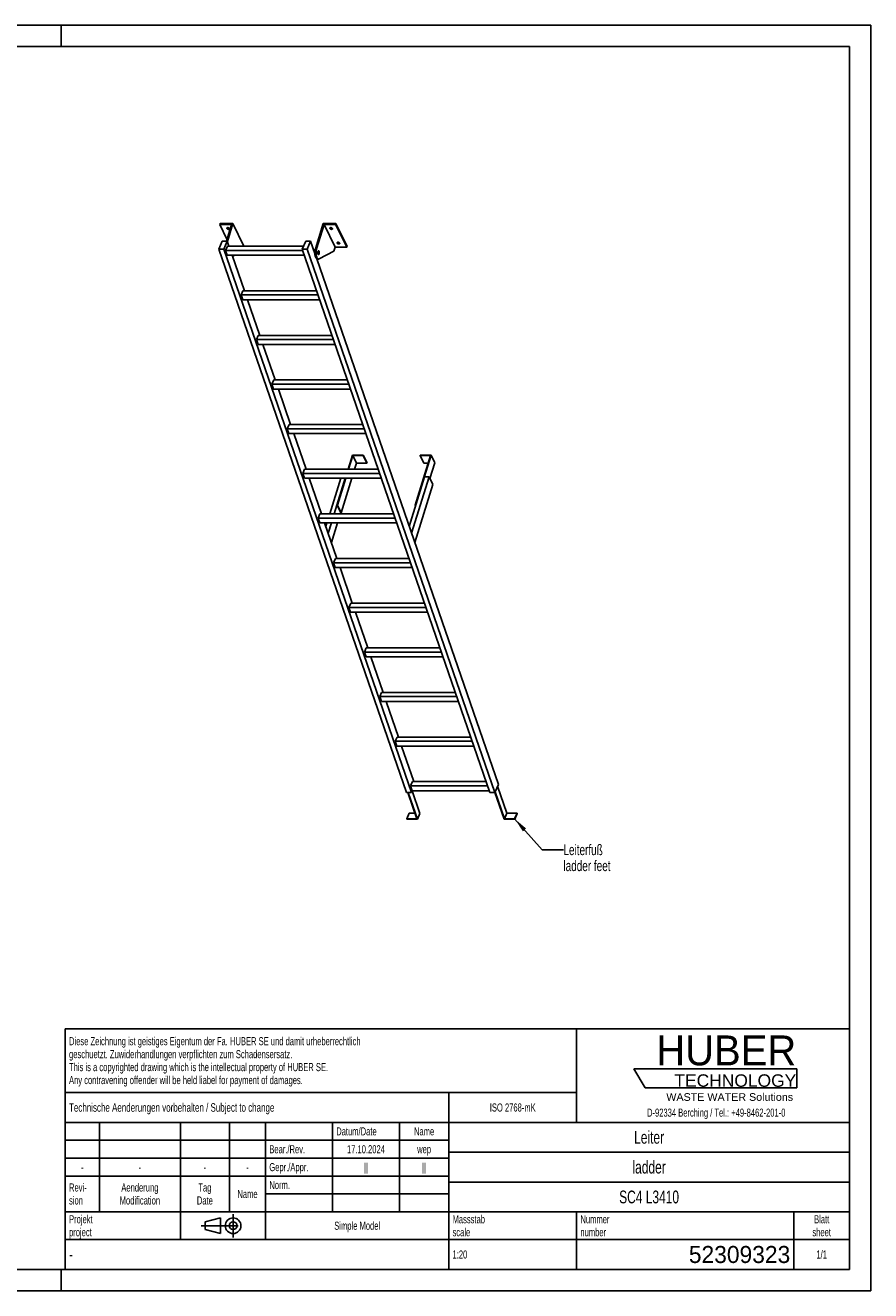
# Model space of a CAD drawing. Header units: millimetres. Extents: x 0 to 8400, y 0 to 5940.
# Tile 2 of 2: x 4432 to 8400, y 0 to 5940. Entities that reach past the tile are written whole.
import ezdxf

# ---------------------------------------------------------------- set-up
doc = ezdxf.new("R2010")
doc.units = ezdxf.units.MM
doc.header["$LTSCALE"] = 462
doc.linetypes.add('CENTER', pattern=[0.6, 0.375, -0.075, 0.075, -0.075])
doc.layers.get('0').update_dxf_attribs({"linetype": 'CONTINUOUS'})
for name, color, linetype in [('005_AXIS', 7, 'CONTINUOUS'), ('053_NOTES', 7, 'CONTINUOUS'), ('HUBER_Logo_BL1', 7, 'CONTINUOUS')]:
    doc.layers.add(name, color=color, linetype=linetype)
doc.styles.get("Standard").update_dxf_attribs({"font": 'txt', "width": 0.7})
doc.styles.add('TEXTSTYLE_2', font='txt')
doc.styles.add('TEXTSTYLE_3', font='arial.ttf')
doc.styles.add('TEXTSTYLE_5', font='txt', dxfattribs={"width": 0.8})
doc.styles.add('TEXTSTYLE_6', font='txt')
doc.dimstyles.get("Standard").update_dxf_attribs({"dimtxt": 50, "dimasz": 70, "dimexe": 2, "dimexo": 1, "dimtad": 1, "dimtxsty": 'Standard', "dimblk": '_FILLED', "dimblk1": '_FILLED', "dimblk2": '_FILLED', "dimcen": 0.09, "dimazin": 2, "dimtol": 1, "dimtp": 0.01, "dimtm": 0.01, "dimtfac": 1, "dimtofl": 0, "dimtmove": 0, "dimatfit": 3, "dimldrblk": '_FILLED', "dimfxl": 1, "dimtolj": 1, "dimarcsym": 0})

# ---------------------------------------------------------------- blocks, each defined once
blk = doc.blocks.new('HUBER_LOGO_BL1', base_point=(7675, 1007.5))
at = {"layer": 'HUBER_Logo_BL1', "color": 5, "linetype": 'Continuous'}
for p, q in [((8052.9, 1042), (7287.9, 1042)), ((7287.9, 1042), (7341.9, 952)), ((8052.9, 1042), (8052.9, 952)), ((7341.9, 952), (8052.9, 952))]:
    blk.add_line(p, q, dxfattribs=at)
at = {"layer": 'HUBER_Logo_BL1', "color": 2, "linetype": 'Continuous', "attachment_point": 3, "line_spacing_factor": 0.78}
for s, insert, char_height, width, style in [('HUBER\\P\\fArial;\\H58.5;TECHNOLOGY ', (8050.7, 1198.2), 140.4, 775.343, 'TEXTSTYLE_2'), ('WASTE WATER Solutions', (8036, 927.2), 36, 594.067, 'TEXTSTYLE_3')]:
    blk.add_mtext(s, dxfattribs=dict(at, insert=insert, char_height=char_height, width=width, style=style))
at = {"layer": 'HUBER_Logo_BL1', "color": 2, "linetype": 'Continuous', "insert": (7675, 854.8), "char_height": 38, "width": 1621.786, "attachment_point": 2, "line_spacing_factor": 0.96}
blk.add_mtext('D-92334 Berching / Tel.: +49-8462-201-0', dxfattribs=at)
blk = doc.blocks.new('PROJEKTIONSMETHODE_1_BL2', base_point=(5360, 305))
at = {"color": 2, "linetype": 'CENTER'}
for p, q in [((5407.7, 360), (5407.7, 250)), ((5257.3, 305), (5462.7, 305))]:
    blk.add_line(p, q, dxfattribs=at)
at = {"color": 2, "linetype": 'Continuous'}
for p, q in [((5275.7, 323.3), (5349, 341.7)), ((5275.7, 286.7), (5275.7, 323.3)), ((5349, 268.3), (5349, 341.7)), ((5275.7, 286.7), (5349, 268.3))]:
    blk.add_line(p, q, dxfattribs=at)
for radius in [36.7, 18.3]:
    blk.add_circle((5407.7, 305), radius, dxfattribs=at)
blk = doc.blocks.new('*T11')
at = {"color": 3, "linetype": 'Continuous'}
for p, q in [((0, 0), (3680, 0)), ((0, 0), (0, -1130)), ((2400, 0), (2400, -440)), ((3680, 0), (3680, -1130)), ((0, -300), (2400, -300)), ((1800, -300), (1800, -1130)), ((0, -440), (3680, -440)), ((160, -440), (160, -860)), ((540, -440), (540, -990)), ((770, -440), (770, -860)), ((940, -440), (940, -990)), ((1254, -440), (1254, -860)), ((1568, -440), (1568, -860)), ((0, -524), (1800, -524)), ((1800, -580), (3680, -580)), ((0, -608), (1800, -608)), ((0, -692), (1800, -692)), ((1800, -720), (3680, -720)), ((940, -776), (1800, -776)), ((0, -860), (3680, -860)), ((2400, -860), (2400, -1130)), ((3420, -860), (3420, -1130)), ((0, -990), (3680, -990)), ((0, -1130), (3680, -1130))]:
    blk.add_line(p, q, dxfattribs=at)
at = {"color": 2, "linetype": 'Continuous', "line_spacing_factor": 0.96}
for s, insert, char_height, width, attachment_point in [('Diese Zeichnung ist geistiges Eigentum der Fa. HUBER SE und damit urheberrechtlich \\Pgeschuetzt. Zuwiderhandlungen verpflichten zum Schadensersatz.\\PThis is a copyrighted drawing which is the intellectual property of HUBER SE.\\PAny contravening offender will be held liabel for payment of damages.', (17.5, -39.8), 38, 4429.714, 1), ('Technische Aenderungen vorbehalten / Subject to change', (17.5, -350), 40, 3049.524, 1), ('ISO 2768-mK', (2100, -351), 38, 665.905, 2), ('Datum/Date', (1271.5, -463), 38, 584.476, 1), ('Name', (1684, -463), 38, 253.333, 2), ('Leiter', (2740, -480), 60, 480, 2), ('Bear./Rev.', (957.5, -547), 38, 544.667, 1), ('17.10.2024', (1411, -547), 38, 546.476, 2), ('wep', (1684, -547), 38, 199.048, 2), ('-', (80, -631), 38, 68.762, 2), ('-', (350, -631), 38, 68.762, 2), ('-', (655, -631), 38, 68.762, 2), ('-', (855, -631), 38, 68.762, 2), ('Gepr./Appr.', (957.5, -631), 38, 598.952, 1), ('||', (1411, -631), 38, 101.333, 2), ('||', (1684, -631), 38, 101.333, 2), ('ladder', (2740, -620), 60, 502.857, 2), ('Revi-\\Psion', (17.5, -726.6), 38, 276.857, 1), ('Aenderung\\PModification', (350, -726.6), 38, 606.19, 2), ('Tag\\PDate', (655, -726.6), 38, 235.238, 2), ('Name', (855, -757), 38, 253.333, 2), ('Norm. ', (957.5, -715), 38, 351.048, 1), ('SC4 L3410', (2740, -760), 60, 825.714, 2), ('Projekt\\Pproject', (17.5, -875.6), 38, 367.333, 1), ('Massstab\\Pscale', (1817.5, -875.6), 38, 448.762, 1), ('Nummer\\Pnumber', (2417.5, -875.6), 38, 372.762, 1), ('Blatt\\Psheet', (3550, -875.6), 38, 275.048, 2), ('Simple Model', (1370, -906), 38, 656.857, 2), ('1:20', (1817.5, -1041), 38, 204.476, 1), ('1/1', (3550, -1041), 38, 159.238, 2)]:
    blk.add_mtext(s, dxfattribs=dict(at, insert=insert, char_height=char_height, width=width, attachment_point=attachment_point))
for s, insert, char_height, width, attachment_point, style in [('-', (17.5, -1035), 50, 36.667, 1, 'TEXTSTYLE_5'), ('52309323', (3402.5, -1020), 80, 1173.333, 3, 'TEXTSTYLE_6')]:
    blk.add_mtext(s, dxfattribs=dict(at, insert=insert, char_height=char_height, width=width, attachment_point=attachment_point, style=style))
blk = doc.blocks.new('_FILLED')
at = {"color": 0, "linetype": 'ByBlock'}
blk.add_solid([(0, 0), (-1, 0.143), (-1, -0.143)], dxfattribs=at)

msp = doc.modelspace()

# ---------------------------------------------------------------- linework, layer by layer
at = {"color": 7, "linetype": 'Continuous'}
for p, q in [((0, 5940), (8400, 5940)), ((8400, 0), (8400, 5940)), ((5399.764, 5004.825), (5345.422, 5004.825)), ((5399.764, 5004.825), (5375.839, 4927.403)), ((5380.711, 4925.285), (5406.743, 5009.525)), ((5793.879, 4891.243), (5830.431, 5009.525)), ((5834.505, 5004.825), (5799.406, 4891.243)), ((5886.362, 4899.151), (5834.505, 5004.825)), ((5888.848, 5004.825), (5834.505, 5004.825)), ((5340.346, 4889.584), (5356.953, 4927.403)), ((6221.398, 2338.258), (5340.346, 4889.584)), ((5363.372, 4889.584), (5340.346, 4889.584)), ((5356.953, 4927.403), (5379.98, 4927.403)), ((5379.98, 4927.403), (5363.372, 4889.584)), ((6244.425, 2338.258), (5363.372, 4889.584)), ((5372.473, 4883.577), (5381.214, 4903.482)), ((5733.871, 4883.577), (5372.473, 4883.577)), ((5380.224, 4861.132), (5372.473, 4883.577)), ((5388.24, 4903.482), (5379.98, 4927.403)), ((5737.9, 4903.482), (5381.214, 4903.482)), ((5458.6, 4903.851), (5458.486, 4903.482)), ((5731.797, 4889.584), (5748.404, 4927.403)), ((6612.849, 2338.258), (5731.797, 4889.584)), ((5754.823, 4889.584), (5731.797, 4889.584)), ((5748.404, 4927.403), (5771.431, 4927.403)), ((5771.431, 4927.403), (5754.823, 4889.584)), ((6635.876, 2338.258), (5754.823, 4889.584)), ((5791.414, 4869.535), (5771.431, 4927.403)), ((5880.161, 4879.085), (5810.867, 4843.187)), ((5886.362, 4899.151), (5880.161, 4879.085)), ((5886.362, 4899.151), (5940.705, 4899.151)), ((5380.224, 4861.132), (5741.622, 4861.132)), ((5460.585, 4693.989), (5402.865, 4861.132)), ((5416.292, 4861.132), (5404.903, 4855.232)), ((6652.483, 2376.076), (5800.46, 4843.342)), ((5803.03, 4842.594), (5808.557, 4842.594)), ((5444.818, 4674.084), (5453.558, 4693.989)), ((5799.342, 4693.989), (5453.558, 4693.989)), ((5452.569, 4651.639), (5444.818, 4674.084)), ((5806.215, 4674.084), (5444.818, 4674.084)), ((5452.569, 4651.639), (5813.967, 4651.639)), ((5532.929, 4484.496), (5475.21, 4651.639)), ((5517.162, 4464.591), (5525.903, 4484.496)), ((5878.56, 4464.591), (5517.162, 4464.591)), ((5524.913, 4442.146), (5517.162, 4464.591)), ((5871.686, 4484.496), (5525.903, 4484.496)), ((5524.913, 4442.146), (5886.311, 4442.146)), ((5605.274, 4275.003), (5547.554, 4442.146)), ((5598.247, 4275.003), (5589.507, 4255.098)), ((5597.258, 4232.652), (5589.507, 4255.098)), ((5950.904, 4255.098), (5589.507, 4255.098)), ((5597.258, 4232.652), (5958.656, 4232.652)), ((5944.031, 4275.003), (5598.247, 4275.003)), ((5677.618, 4065.51), (5619.899, 4232.652)), ((5670.592, 4065.51), (5661.851, 4045.605)), ((5669.602, 4023.159), (5661.851, 4045.605)), ((6023.249, 4045.605), (5661.851, 4045.605)), ((6016.375, 4065.51), (5670.592, 4065.51)), ((5669.602, 4023.159), (6031, 4023.159)), ((5749.963, 3856.016), (5692.243, 4023.159)), ((5968.073, 3921.962), (5947.695, 3856.016)), ((6018.732, 3921.962), (5968.073, 3921.962)), ((6018.248, 3920.395), (6018.732, 3921.962)), ((6018.732, 3921.962), (6036.119, 3886.53)), ((6263.878, 3686.964), (6336.498, 3921.962)), ((6285.839, 3921.962), (6285.355, 3920.395)), ((6336.498, 3921.962), (6285.839, 3921.962)), ((6336.498, 3921.962), (6353.885, 3886.53)), ((5949.537, 3856.016), (5969.431, 3920.395)), ((5969.431, 3920.395), (5986.819, 3884.963)), ((5969.431, 3920.395), (6018.248, 3920.395)), ((5977.874, 3856.016), (5986.819, 3884.963)), ((5986.819, 3884.963), (6035.635, 3884.963)), ((6018.248, 3920.395), (6035.635, 3884.963)), ((6035.635, 3884.963), (6036.119, 3886.53)), ((6334.172, 3920.395), (6262.036, 3686.964)), ((6285.355, 3920.395), (6302.743, 3884.963)), ((6285.355, 3920.395), (6334.172, 3920.395)), ((6302.743, 3884.963), (6323.222, 3884.963)), ((6330.958, 3812.338), (6353.885, 3886.53)), ((5742.936, 3856.016), (5734.196, 3836.112)), ((6095.593, 3836.112), (5734.196, 3836.112)), ((5741.947, 3813.666), (5734.196, 3836.112)), ((5741.947, 3813.666), (6103.345, 3813.666)), ((6088.72, 3856.016), (5742.936, 3856.016)), ((5822.307, 3646.523), (5764.588, 3813.666)), ((5934.608, 3813.666), (5895.454, 3686.964)), ((5897.296, 3686.964), (5936.45, 3813.666)), ((5914.683, 3651.532), (5964.786, 3813.666)), ((6305.95, 3820.129), (6234.099, 3587.62)), ((6327.135, 3820.129), (6245.279, 3555.245)), ((6327.135, 3820.129), (6305.95, 3820.129)), ((6344.522, 3784.698), (6327.135, 3820.129)), ((6260.234, 3511.941), (6344.522, 3784.698)), ((5895.454, 3686.964), (5912.841, 3651.532)), ((5895.454, 3686.964), (5897.296, 3686.964)), ((5897.296, 3686.964), (5914.683, 3651.532)), ((6262.036, 3686.964), (6263.731, 3683.509)), ((6262.036, 3686.964), (6263.878, 3686.964)), ((6263.878, 3686.964), (6264.443, 3685.812)), ((5815.281, 3646.523), (5806.54, 3626.619)), ((6167.938, 3626.619), (5806.54, 3626.619)), ((5814.291, 3604.173), (5806.54, 3626.619)), ((6161.064, 3646.523), (5815.281, 3646.523)), ((5912.841, 3651.532), (5914.683, 3651.532)), ((5814.291, 3604.173), (6175.689, 3604.173)), ((5894.652, 3437.03), (5836.932, 3604.173)), ((5887.625, 3437.03), (5878.885, 3417.126)), ((5886.636, 3394.68), (5878.885, 3417.126)), ((6240.282, 3417.126), (5878.885, 3417.126)), ((5886.636, 3394.68), (6248.034, 3394.68)), ((6233.409, 3437.03), (5887.625, 3437.03)), ((5966.996, 3227.537), (5909.277, 3394.68)), ((5959.97, 3227.537), (5951.229, 3207.633)), ((5958.98, 3185.187), (5951.229, 3207.633)), ((6312.627, 3207.633), (5951.229, 3207.633)), ((6305.753, 3227.537), (5959.97, 3227.537)), ((5958.98, 3185.187), (6320.378, 3185.187)), ((6039.341, 3018.044), (5981.621, 3185.187)), ((6032.314, 3018.044), (6023.574, 2998.14)), ((6384.971, 2998.14), (6023.574, 2998.14)), ((6031.325, 2975.694), (6023.574, 2998.14)), ((6031.325, 2975.694), (6392.723, 2975.694)), ((6378.098, 3018.044), (6032.314, 3018.044)), ((6111.685, 2808.551), (6053.966, 2975.694)), ((6104.659, 2808.551), (6095.918, 2788.646)), ((6450.442, 2808.551), (6104.659, 2808.551)), ((6457.316, 2788.646), (6095.918, 2788.646)), ((6103.669, 2766.201), (6095.918, 2788.646)), ((6103.669, 2766.201), (6465.067, 2766.201)), ((6184.03, 2599.058), (6126.31, 2766.201)), ((6177.003, 2599.058), (6168.263, 2579.153)), ((6176.014, 2556.708), (6168.263, 2579.153)), ((6529.66, 2579.153), (6168.263, 2579.153)), ((6176.014, 2556.708), (6537.412, 2556.708)), ((6522.787, 2599.058), (6177.003, 2599.058)), ((6256.374, 2389.565), (6198.655, 2556.708)), ((6249.348, 2389.565), (6240.607, 2369.66)), ((6595.131, 2389.565), (6249.348, 2389.565)), ((6652.483, 2376.076), (6635.876, 2338.258)), ((6244.425, 2338.258), (6221.398, 2338.258)), ((6227.665, 2338.258), (6270.157, 2215.209)), ((6272.516, 2213.712), (6229.507, 2338.258)), ((6248.358, 2347.215), (6240.607, 2369.66)), ((6602.005, 2369.66), (6240.607, 2369.66)), ((6248.358, 2347.215), (6244.425, 2338.258)), ((6284.17, 2240.252), (6247.728, 2345.78)), ((6248.358, 2347.215), (6609.756, 2347.215)), ((6635.876, 2338.258), (6612.849, 2338.258)), ((6636.29, 2339.201), (6679.625, 2213.712)), ((6680.95, 2215.209), (6637.321, 2341.549)), ((6692.605, 2241.748), (6648.976, 2368.088)), ((6233.916, 2241.748), (6222.262, 2215.209)), ((6222.262, 2215.209), (6222.779, 2213.712)), ((6270.157, 2215.209), (6222.262, 2215.209)), ((6222.779, 2213.712), (6272.516, 2213.712)), ((6260.992, 2241.748), (6233.916, 2241.748)), ((6284.17, 2240.252), (6272.516, 2213.712)), ((6679.625, 2213.712), (6729.362, 2213.712)), ((6692.605, 2241.748), (6680.95, 2215.209)), ((6728.846, 2215.209), (6680.95, 2215.209)), ((6740.5, 2241.748), (6692.605, 2241.748)), ((6740.5, 2241.748), (6728.846, 2215.209)), ((6729.362, 2213.712), (6728.846, 2215.209)), ((6741.017, 2240.252), (6729.362, 2213.712)), ((6741.017, 2240.252), (6740.5, 2241.748)), ((0, 0), (8400, 0))]:
    msp.add_line(p, q, dxfattribs=at)
at = {"color": 3, "linetype": 'Continuous'}
for p, q in [((8400, 5940), (0, 5940)), ((4600, 5940), (4600, 5840)), ((8400, 5940), (8400, 0)), ((4600, 0), (4600, 100)), ((8400, 0), (0, 0))]:
    msp.add_line(p, q, dxfattribs=at)
at = {"color": 5, "linetype": 'Continuous'}
for p, q in [((8300, 5840), (100, 5840)), ((8300, 100), (8300, 5840)), ((100, 100), (8300, 100))]:
    msp.add_line(p, q, dxfattribs=at)
at = {"color": 9, "linetype": 'Continuous'}
msp.add_line((5793.879, 4891.243), (5799.406, 4891.243), dxfattribs=at)
at = {"color": 7, "linetype": 'Continuous'}
for points, knots in [([(5793.879, 4891.243), (5793.15, 4888.882), (5792.035, 4883.792), (5791.268, 4875.833), (5791.36, 4867.626), (5792.303, 4859.797), (5793.791, 4853.825), (5795.403, 4849.742), (5796.707, 4847.254), (5798.135, 4845.247), (5799.673, 4843.756), (5801.31, 4842.816), (5802.478, 4842.594), (5803.03, 4842.594)], [0, 0, 0, 0, 0.13939916, 0.29280569, 0.45031518, 0.60153991, 0.73684016, 0.79611184, 0.84888332, 0.89492094, 0.93453063, 0.96882596, 1, 1, 1, 1]), ([(5799.406, 4891.243), (5798.676, 4888.882), (5797.561, 4883.792), (5796.795, 4875.833), (5796.886, 4867.626), (5797.83, 4859.797), (5799.317, 4853.825), (5800.93, 4849.742), (5802.233, 4847.254), (5803.662, 4845.247), (5805.199, 4843.756), (5806.836, 4842.816), (5808.004, 4842.594), (5808.557, 4842.594)], [0, 0, 0, 0, 0.13939916, 0.29280569, 0.45031518, 0.60153991, 0.73684016, 0.79611184, 0.84888332, 0.89492094, 0.93453063, 0.96882596, 1, 1, 1, 1]), ([(5808.557, 4842.594), (5808.751, 4842.594), (5809.55, 4842.645), (5810.33, 4842.908), (5810.867, 4843.187)], [0, 0, 0, 0, 0.24280271, 1, 1, 1, 1])]:
    msp.add_open_spline(points, degree=3, knots=knots, dxfattribs=at)
at = {"layer": '005_AXIS', "color": 7, "linetype": 'Continuous'}
for p, q in [((5346.874, 5009.525), (5345.422, 5004.825)), ((5345.422, 5004.825), (5378.766, 4936.876)), ((5406.743, 5009.525), (5346.874, 5009.525)), ((5458.6, 4903.851), (5406.743, 5009.525)), ((5890.3, 5009.525), (5830.431, 5009.525)), ((5890.3, 5009.525), (5888.848, 5004.825)), ((5940.705, 4899.151), (5888.848, 5004.825)), ((5942.157, 4903.851), (5890.3, 5009.525)), ((5791.724, 4880.094), (5787.768, 4880.094)), ((5808.557, 4880.094), (5806.453, 4880.094)), ((5942.157, 4903.851), (5940.705, 4899.151)), ((5808.557, 4865.094), (5806.454, 4865.094)), ((5912.502, 3813.666), (5860.851, 3646.523)), ((5933.686, 3813.666), (5882.035, 3646.523)), ((5910.372, 3646.523), (5912.276, 3652.684)), ((5847.764, 3604.173), (5842.649, 3587.62)), ((5868.948, 3604.173), (5853.828, 3555.245)), ((5868.783, 3511.941), (5897.285, 3604.173))]:
    msp.add_line(p, q, dxfattribs=at)
for points, knots in [([(5378.297, 4988.096), (5378.421, 4988.497), (5378.978, 4989.289), (5380.355, 4989.988), (5382.111, 4990.28), (5384.1, 4990.153), (5386.129, 4989.626), (5387.995, 4988.75), (5389.511, 4987.615), (5390.255, 4986.665), (5390.494, 4986.177)], [0, 0, 0, 0, 0.08792798, 0.19150842, 0.31584215, 0.45699794, 0.60613596, 0.75253438, 0.88609216, 1, 1, 1, 1]), ([(5389.889, 4987.085), (5389.123, 4986.868), (5387.398, 4986.741), (5384.829, 4987.222), (5382.437, 4988.275), (5381.085, 4989.353), (5380.575, 4989.965)], [0, 0, 0, 0, 0.23501097, 0.50003303, 0.76503684, 1, 1, 1, 1]), ([(5861.854, 4988.096), (5861.978, 4988.497), (5862.535, 4989.289), (5863.912, 4989.988), (5865.668, 4990.28), (5867.657, 4990.153), (5869.686, 4989.626), (5871.552, 4988.75), (5873.068, 4987.615), (5873.812, 4986.665), (5874.051, 4986.177)], [0, 0, 0, 0, 0.08792798, 0.19150842, 0.31584215, 0.45699794, 0.60613596, 0.75253438, 0.88609216, 1, 1, 1, 1]), ([(5873.446, 4987.085), (5872.68, 4986.868), (5870.955, 4986.741), (5868.386, 4987.222), (5865.994, 4988.275), (5864.642, 4989.353), (5864.132, 4989.965)], [0, 0, 0, 0, 0.23501097, 0.50003303, 0.76503684, 1, 1, 1, 1]), ([(5378.521, 4986.177), (5378.369, 4986.486), (5378.156, 4987.122), (5378.205, 4987.799), (5378.297, 4988.096)], [0, 0, 0, 0, 0.5259898, 1, 1, 1, 1]), ([(5390.718, 4984.258), (5390.594, 4983.857), (5390.037, 4983.064), (5388.66, 4982.365), (5386.904, 4982.073), (5384.915, 4982.2), (5382.886, 4982.727), (5381.02, 4983.604), (5379.504, 4984.739), (5378.76, 4985.689), (5378.521, 4986.177)], [0, 0, 0, 0, 0.08792798, 0.19150842, 0.31584215, 0.45699794, 0.60613596, 0.75253438, 0.88609216, 1, 1, 1, 1]), ([(5390.494, 4986.177), (5390.646, 4985.867), (5390.859, 4985.231), (5390.81, 4984.555), (5390.718, 4984.258)], [0, 0, 0, 0, 0.5259898, 1, 1, 1, 1]), ([(5862.078, 4986.177), (5861.926, 4986.486), (5861.713, 4987.122), (5861.763, 4987.799), (5861.854, 4988.096)], [0, 0, 0, 0, 0.5259898, 1, 1, 1, 1]), ([(5874.275, 4984.258), (5874.151, 4983.857), (5873.594, 4983.064), (5872.217, 4982.365), (5870.461, 4982.073), (5868.472, 4982.2), (5866.443, 4982.727), (5864.577, 4983.604), (5863.061, 4984.739), (5862.317, 4985.689), (5862.078, 4986.177)], [0, 0, 0, 0, 0.08792798, 0.19150842, 0.31584215, 0.45699794, 0.60613596, 0.75253438, 0.88609216, 1, 1, 1, 1]), ([(5874.051, 4986.177), (5874.203, 4985.867), (5874.416, 4985.231), (5874.367, 4984.555), (5874.275, 4984.258)], [0, 0, 0, 0, 0.5259898, 1, 1, 1, 1]), ([(5808.557, 4881.844), (5808.369, 4881.844), (5807.967, 4881.759), (5807.414, 4881.405), (5806.9, 4880.849), (5806.23, 4879.786), (5805.576, 4878.028), (5805.088, 4875.567), (5804.901, 4872.834), (5805.034, 4870.079), (5805.472, 4867.555), (5805.991, 4866.013), (5806.318, 4865.349)], [0, 0, 0, 0, 0.03139335, 0.06653603, 0.10789217, 0.15653915, 0.27536244, 0.41788485, 0.57383793, 0.73088447, 0.87653105, 1, 1, 1, 1]), ([(5808.557, 4880.094), (5808.404, 4880.094), (5808.078, 4880.025), (5807.63, 4879.738), (5807.214, 4879.288), (5806.67, 4878.425), (5806.14, 4877), (5805.744, 4875.004), (5805.593, 4872.788), (5805.7, 4870.555), (5806.056, 4868.509), (5806.477, 4867.258), (5806.741, 4866.719)], [0, 0, 0, 0, 0.03139335, 0.066536, 0.10789211, 0.15653911, 0.27536242, 0.41788483, 0.57383791, 0.73088448, 0.87653101, 1, 1, 1, 1]), ([(5810.796, 4879.84), (5810.65, 4880.138), (5810.347, 4880.671), (5809.8, 4881.322), (5809.204, 4881.741), (5808.762, 4881.844), (5808.557, 4881.844)], [0, 0, 0, 0, 0.31594771, 0.58208422, 0.80455749, 1, 1, 1, 1]), ([(5810.372, 4878.469), (5810.254, 4878.71), (5810.008, 4879.143), (5809.565, 4879.671), (5809.081, 4880.011), (5808.723, 4880.094), (5808.557, 4880.094)], [0, 0, 0, 0, 0.31594818, 0.58208432, 0.80455751, 1, 1, 1, 1]), ([(5808.557, 4863.344), (5808.745, 4863.344), (5809.147, 4863.43), (5809.7, 4863.784), (5810.213, 4864.339), (5810.884, 4865.403), (5811.538, 4867.161), (5812.026, 4869.622), (5812.212, 4872.355), (5812.08, 4875.109), (5811.641, 4877.633), (5811.122, 4879.175), (5810.796, 4879.84)], [0, 0, 0, 0, 0.03139335, 0.06653603, 0.10789217, 0.15653915, 0.27536244, 0.41788485, 0.57383793, 0.73088447, 0.87653105, 1, 1, 1, 1]), ([(5808.557, 4865.094), (5808.709, 4865.094), (5809.035, 4865.163), (5809.484, 4865.451), (5809.9, 4865.901), (5810.444, 4866.763), (5810.974, 4868.189), (5811.369, 4870.184), (5811.521, 4872.4), (5811.413, 4874.634), (5811.058, 4876.68), (5810.637, 4877.93), (5810.372, 4878.469)], [0, 0, 0, 0, 0.03139335, 0.066536, 0.10789211, 0.15653911, 0.27536242, 0.41788483, 0.57383791, 0.73088448, 0.87653101, 1, 1, 1, 1]), ([(5895.632, 4917.8), (5895.48, 4918.109), (5895.267, 4918.745), (5895.317, 4919.422), (5895.409, 4919.719)], [0, 0, 0, 0, 0.5259898, 1, 1, 1, 1]), ([(5895.409, 4919.719), (5895.533, 4920.12), (5896.089, 4920.912), (5897.466, 4921.611), (5899.222, 4921.903), (5901.212, 4921.776), (5903.241, 4921.249), (5905.107, 4920.373), (5906.622, 4919.238), (5907.367, 4918.288), (5907.606, 4917.8)], [0, 0, 0, 0, 0.08792798, 0.19150842, 0.31584215, 0.45699794, 0.60613596, 0.75253438, 0.88609216, 1, 1, 1, 1]), ([(5907.829, 4915.88), (5907.705, 4915.479), (5907.149, 4914.687), (5905.772, 4913.988), (5904.016, 4913.696), (5902.026, 4913.823), (5899.997, 4914.35), (5898.131, 4915.227), (5896.616, 4916.362), (5895.872, 4917.311), (5895.632, 4917.8)], [0, 0, 0, 0, 0.08792798, 0.19150842, 0.31584215, 0.45699794, 0.60613596, 0.75253438, 0.88609216, 1, 1, 1, 1]), ([(5907.001, 4918.708), (5906.235, 4918.491), (5904.51, 4918.364), (5901.941, 4918.845), (5899.548, 4919.898), (5898.197, 4920.976), (5897.687, 4921.588)], [0, 0, 0, 0, 0.23501097, 0.50003303, 0.76503684, 1, 1, 1, 1]), ([(5907.606, 4917.8), (5907.758, 4917.49), (5907.971, 4916.854), (5907.921, 4916.178), (5907.829, 4915.88)], [0, 0, 0, 0, 0.5259898, 1, 1, 1, 1]), ([(5806.318, 4865.349), (5806.464, 4865.051), (5806.767, 4864.518), (5807.314, 4863.867), (5807.91, 4863.447), (5808.352, 4863.344), (5808.557, 4863.344)], [0, 0, 0, 0, 0.31594771, 0.58208422, 0.80455749, 1, 1, 1, 1]), ([(5806.741, 4866.719), (5806.86, 4866.478), (5807.106, 4866.046), (5807.549, 4865.518), (5808.032, 4865.178), (5808.391, 4865.094), (5808.557, 4865.094)], [0, 0, 0, 0, 0.31594818, 0.58208432, 0.80455751, 1, 1, 1, 1])]:
    msp.add_open_spline(points, degree=3, knots=knots, dxfattribs=at)

# ---------------------------------------------------------------- block references
msp.add_blockref('*T11', (4620, 1230))
at = {"color": 2, "linetype": 'Continuous'}
msp.add_blockref('PROJEKTIONSMETHODE_1_BL2', (5360, 305), dxfattribs=at)
at = {"layer": 'HUBER_Logo_BL1'}
msp.add_blockref('HUBER_LOGO_BL1', (7674.994, 1007.484), dxfattribs=at)

# ---------------------------------------------------------------- texts
at = {"layer": '053_NOTES', "color": 2, "linetype": 'Continuous', "insert": (6957.943, 2094.653), "char_height": 50, "width": 566.07143, "attachment_point": 1, "line_spacing_factor": 0.9}
msp.add_mtext('Leiterfuß\\Pladder feet', dxfattribs=at)

# ---------------------------------------------------------------- leaders
at = {"layer": '053_NOTES', "color": 2, "linetype": 'Continuous', "annotation_type": 0, "has_hookline": 1, "hookline_direction": 1, "text_width": 356.502}
msp.add_leader([(6728.846, 2215.209), (6857.943, 2069.653), (6957.943, 2069.653)], dimstyle='Standard', override={"dimtad": 0}, dxfattribs=at)

doc.saveas('drawing.dxf')
